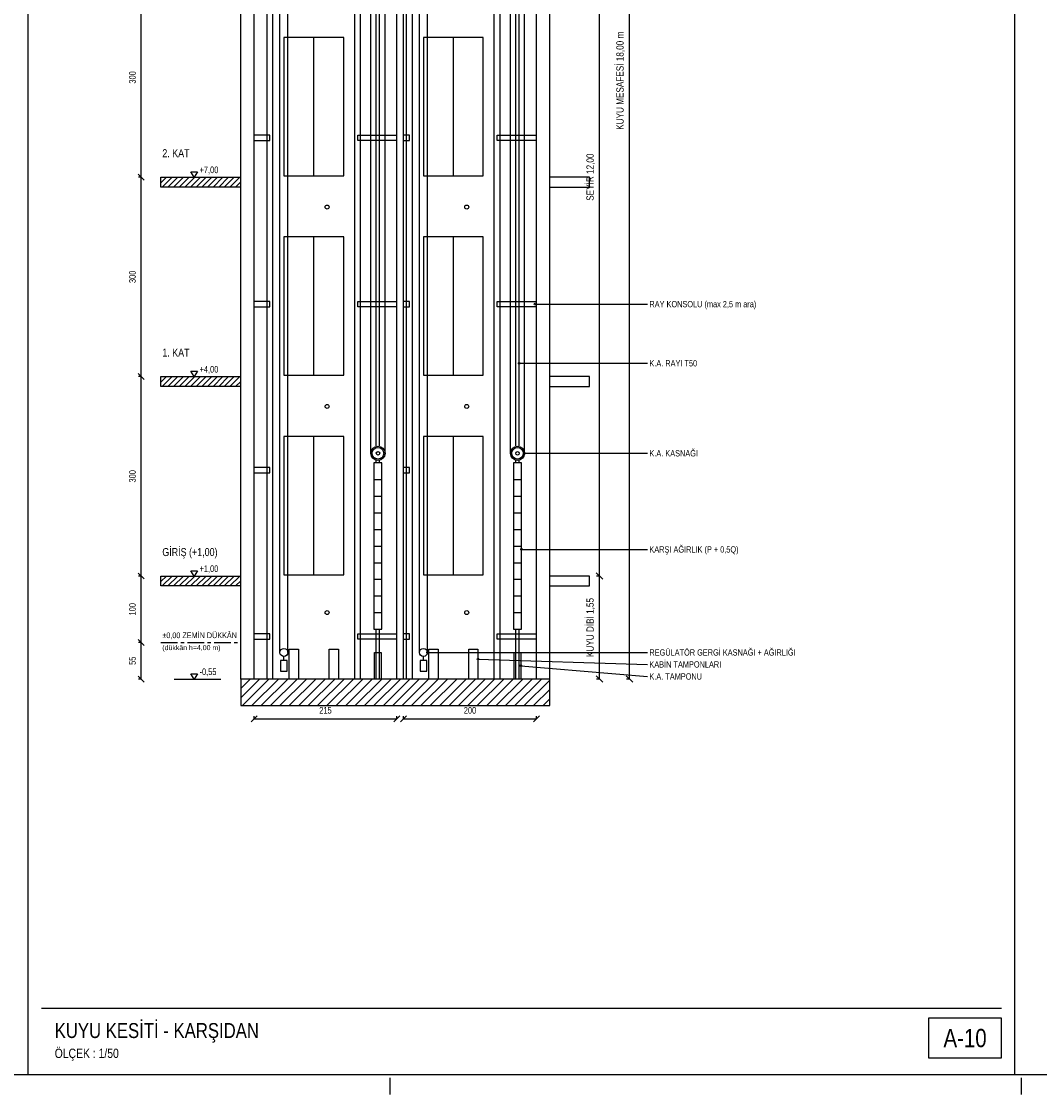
# Model space of a CAD drawing. Header units: centimetres. Extents: x 0 to 15545, y -30 to 2970.
# Tile 19 of 31: x 11895 to 13427, y -30 to 1584. Entities that reach past the tile are written whole.
import ezdxf
from ezdxf.enums import TextEntityAlignment as Align

# ---------------------------------------------------------------- set-up
doc = ezdxf.new("R2010")
doc.units = ezdxf.units.CM
doc.linetypes.add('CENTER', pattern=[40, 25, -5, 5, -5])
for name, color, linetype in [('ASN-ANTET', 4, 'CONTINUOUS'), ('ASN-BASLIK', 5, 'CONTINUOUS'), ('ASN-CERCEVE', 7, 'CONTINUOUS'), ('ASN-DUVAR', 7, 'CONTINUOUS'), ('ASN-EKSEN', 8, 'CENTER'), ('ASN-HALAT', 6, 'CONTINUOUS'), ('ASN-KA', 30, 'CONTINUOUS'), ('ASN-KAPI', 3, 'CONTINUOUS'), ('ASN-KOT', 2, 'CONTINUOUS'), ('ASN-MOTOR', 6, 'CONTINUOUS'), ('ASN-OLCU', 3, 'CONTINUOUS'), ('ASN-RAY', 1, 'CONTINUOUS'), ('ASN-TARAMA', 8, 'CONTINUOUS'), ('ASN-YAZI', 4, 'CONTINUOUS'), ('ASN-YUK', 1, 'CONTINUOUS')]:
    doc.layers.add(name, color=color, linetype=linetype)
doc.styles.get("Standard").update_dxf_attribs({"font": 'arial.ttf', "width": 0.8})

msp = doc.modelspace()

# ---------------------------------------------------------------- linework, layer by layer
at = {"layer": 'ASN-ANTET'}
msp.add_line((11925, 100), (13370, 100), dxfattribs=at)
msp.add_lwpolyline([(13260, 25), (13370, 25), (13370, 85), (13260, 85)], close=True, dxfattribs=at)
at = {"layer": 'ASN-CERCEVE'}
for p, q in [((11905, 0), (11905, 2970)), ((13390, 0), (13390, 2970))]:
    msp.add_line(p, q, dxfattribs=at)
for points in [[(0, 0), (15545, 0), (15545, 2970), (0, 2970)], [(100, 0), (15520, 0), (15520, 2970), (100, 2970)]]:
    msp.add_lwpolyline(points, close=True, dxfattribs=at)
at = {"layer": 'ASN-DUVAR'}
for p, q in [((12225, 595), (12225, 2395)), ((12245, 595), (12245, 2395)), ((12460, 595), (12460, 2395)), ((12470, 595), (12470, 2395)), ((12670, 595), (12670, 2395)), ((12690, 595), (12690, 2395))]:
    msp.add_line(p, q, dxfattribs=at)
for points in [[(12225, 1335), (12105, 1335), (12105, 1350), (12225, 1350)], [(12690, 1335), (12750, 1335), (12750, 1350), (12690, 1350)], [(12225, 1035), (12105, 1035), (12105, 1050), (12225, 1050)], [(12690, 1035), (12750, 1035), (12750, 1050), (12690, 1050)], [(12225, 735), (12105, 735), (12105, 750), (12225, 750)], [(12690, 735), (12750, 735), (12750, 750), (12690, 750)]]:
    msp.add_lwpolyline(points, dxfattribs=at)
msp.add_lwpolyline([(12225, 555), (12690, 555), (12690, 595), (12225, 595)], close=True, dxfattribs=at)
at = {"layer": 'ASN-EKSEN'}
for p, q in [((12105, 650), (12220, 650)), ((12450, -30), (12450, -5)), ((13400, -30), (13400, -5))]:
    msp.add_line(p, q, dxfattribs=at)
at = {"layer": 'ASN-HALAT'}
for p, q in [((12420.9, 934.6), (12420.9, 2344)), ((12630.9, 934.6), (12630.9, 2344)), ((12442.1, 934.6), (12442.1, 2305)), ((12652.1, 934.6), (12652.1, 2305)), ((12296, 635), (12296, 1930)), ((12506, 635), (12506, 1930)), ((12284, 635), (12284, 1914)), ((12494, 635), (12494, 1914))]:
    msp.add_line(p, q, dxfattribs=at)
at = {"layer": 'ASN-KA'}
for p, q in [((12425.5, 895), (12437.5, 895)), ((12635.5, 895), (12647.5, 895)), ((12425.5, 870), (12437.5, 870)), ((12635.5, 870), (12647.5, 870)), ((12425.5, 845), (12437.5, 845)), ((12635.5, 845), (12647.5, 845)), ((12425.5, 820), (12437.5, 820)), ((12635.5, 820), (12647.5, 820)), ((12425.5, 795), (12437.5, 795)), ((12635.5, 795), (12647.5, 795)), ((12425.5, 770), (12437.5, 770)), ((12635.5, 770), (12647.5, 770)), ((12425.5, 745), (12437.5, 745)), ((12635.5, 745), (12647.5, 745)), ((12425.5, 720), (12437.5, 720)), ((12635.5, 720), (12647.5, 720)), ((12425.5, 695), (12437.5, 695)), ((12635.5, 695), (12647.5, 695))]:
    msp.add_line(p, q, dxfattribs=at)
for points in [[(12425.5, 670), (12437.5, 670), (12437.5, 920), (12425.5, 920)], [(12635.5, 670), (12647.5, 670), (12647.5, 920), (12635.5, 920)]]:
    msp.add_lwpolyline(points, close=True, dxfattribs=at)
at = {"layer": 'ASN-KAPI'}
for p, q in [((12335, 1352), (12335, 1560)), ((12545, 1352), (12545, 1560)), ((12335, 1052), (12335, 1260)), ((12545, 1052), (12545, 1260)), ((12335, 752), (12335, 960)), ((12545, 752), (12545, 960))]:
    msp.add_line(p, q, dxfattribs=at)
for points in [[(12290, 1352), (12380, 1352), (12380, 1560), (12290, 1560)], [(12500, 1352), (12590, 1352), (12590, 1560), (12500, 1560)], [(12290, 1052), (12380, 1052), (12380, 1260), (12290, 1260)], [(12500, 1052), (12590, 1052), (12590, 1260), (12500, 1260)], [(12290, 752), (12380, 752), (12380, 960), (12290, 960)], [(12500, 752), (12590, 752), (12590, 960), (12500, 960)]]:
    msp.add_lwpolyline(points, close=True, dxfattribs=at)
at = {"layer": 'ASN-KOT'}
for p, q in [((12125, 1350), (12195, 1350)), ((12125, 1050), (12195, 1050)), ((12125, 750), (12195, 750)), ((12125, 595), (12195, 595))]:
    msp.add_line(p, q, dxfattribs=at)
for points in [[(12155, 1350), (12150, 1358), (12160, 1358)], [(12155, 1050), (12150, 1058), (12160, 1058)], [(12155, 750), (12150, 758), (12160, 758)], [(12155, 595), (12150, 603), (12160, 603)]]:
    msp.add_lwpolyline(points, close=True, dxfattribs=at)
at = {"layer": 'ASN-MOTOR'}
for p, q in [((12290, 623), (12290, 629)), ((12500, 623), (12500, 629))]:
    msp.add_line(p, q, dxfattribs=at)
for points in [[(12285, 607), (12295, 607), (12295, 623), (12285, 623)], [(12495, 607), (12505, 607), (12505, 623), (12495, 623)]]:
    msp.add_lwpolyline(points, close=True, dxfattribs=at)
for centre, radius in [((12355, 1305), 3), ((12565, 1305), 3), ((12355, 1005), 3), ((12565, 1005), 3), ((12431.5, 934.6), 10.6), ((12431.5, 934.6), 8.69), ((12431.5, 934.6), 2.65), ((12641.5, 934.6), 10.6), ((12641.5, 934.6), 8.69), ((12641.5, 934.6), 2.65), ((12355, 695), 3), ((12565, 695), 3), ((12290, 635), 6), ((12500, 635), 6)]:
    msp.add_circle(centre, radius, dxfattribs=at)
at = {"layer": 'ASN-OLCU'}
for p, q in [((12810, 595), (12810, 2395)), ((12765, 750), (12765, 1950)), ((12075, 1350), (12075, 1650)), ((12079.5, 1345.5), (12070.5, 1354.5)), ((12079.5, 1345.5), (12070.5, 1354.5)), ((12075, 1350), (12071, 1350)), ((12075, 1350), (12071, 1350)), ((12075, 1050), (12075, 1350)), ((12079.5, 1045.5), (12070.5, 1054.5)), ((12079.5, 1045.5), (12070.5, 1054.5)), ((12075, 1050), (12071, 1050)), ((12075, 1050), (12071, 1050)), ((12075, 750), (12075, 1050)), ((12079.5, 745.5), (12070.5, 754.5)), ((12079.5, 745.5), (12070.5, 754.5)), ((12075, 750), (12071, 750)), ((12075, 750), (12071, 750)), ((12075, 650), (12075, 750)), ((12770, 745.1), (12760, 755)), ((12770, 745.1), (12760, 755)), ((12765, 750), (12760.6, 750)), ((12765, 750), (12760.6, 750)), ((12765, 595), (12765, 750)), ((12079.5, 645.5), (12070.5, 654.5)), ((12079.5, 645.5), (12070.5, 654.5)), ((12075, 650), (12071, 650)), ((12075, 650), (12071, 650)), ((12075, 595), (12075, 650)), ((12079.5, 590.5), (12070.5, 599.5)), ((12770, 590.1), (12760, 600)), ((12815, 590.1), (12805, 600)), ((12075, 595), (12071, 595)), ((12765, 595), (12760.6, 595)), ((12810, 595), (12805.6, 595)), ((12240.5, 530.5), (12249.5, 539.5)), ((12245, 535), (12245, 539)), ((12245, 535), (12460, 535)), ((12455.5, 530.5), (12464.5, 539.5)), ((12460, 535), (12460, 539)), ((12465.5, 530.5), (12474.5, 539.5)), ((12470, 535), (12470, 539)), ((12470, 535), (12670, 535)), ((12665.5, 530.5), (12674.5, 539.5)), ((12670, 535), (12670, 539))]:
    msp.add_line(p, q, dxfattribs=at)
at = {"layer": 'ASN-RAY'}
for p, q in [((12264.6, 595), (12264.6, 2393)), ((12273.5, 595), (12273.5, 2393)), ((12474.6, 595), (12474.6, 2393)), ((12483.5, 595), (12483.5, 2393)), ((12396.5, 595), (12396.5, 2305)), ((12405.4, 595), (12405.4, 2305)), ((12429, 945.6), (12429, 2305)), ((12434, 945.6), (12434, 2305)), ((12606.5, 595), (12606.5, 2305)), ((12615.4, 595), (12615.4, 2305)), ((12639, 945.6), (12639, 2305)), ((12644, 945.6), (12644, 2305)), ((12429, 920), (12429, 923.6)), ((12434, 920), (12434, 923.6)), ((12639, 920), (12639, 923.6)), ((12644, 920), (12644, 923.6)), ((12429, 595), (12429, 670)), ((12434, 595), (12434, 670)), ((12639, 595), (12639, 670)), ((12644, 595), (12644, 670))]:
    msp.add_line(p, q, dxfattribs=at)
for points in [[(12245, 1405), (12269, 1405), (12269, 1413), (12245, 1413)], [(12460, 1405), (12401, 1405), (12401, 1413), (12460, 1413)], [(12470, 1405), (12479, 1405), (12479, 1413), (12470, 1413)], [(12670, 1405), (12611, 1405), (12611, 1413), (12670, 1413)], [(12245, 1155), (12269, 1155), (12269, 1163), (12245, 1163)], [(12460, 1155), (12401, 1155), (12401, 1163), (12460, 1163)], [(12470, 1155), (12479, 1155), (12479, 1163), (12470, 1163)], [(12670, 1155), (12611, 1155), (12611, 1163), (12670, 1163)], [(12245, 905), (12269, 905), (12269, 913), (12245, 913)], [(12470, 905), (12479, 905), (12479, 913), (12470, 913)], [(12245, 655), (12269, 655), (12269, 663), (12245, 663)], [(12460, 655), (12401, 655), (12401, 663), (12460, 663)], [(12470, 655), (12479, 655), (12479, 663), (12470, 663)], [(12670, 655), (12611, 655), (12611, 663), (12670, 663)]]:
    msp.add_lwpolyline(points, dxfattribs=at)
at = {"layer": 'ASN-TARAMA'}
for p, q in [((12105, 1341.5), (12113.5, 1350)), ((12107, 1335), (12122, 1350)), ((12115.5, 1335), (12130.5, 1350)), ((12123.9, 1335), (12138.9, 1350)), ((12132.4, 1335), (12147.4, 1350)), ((12140.9, 1335), (12155.9, 1350)), ((12149.4, 1335), (12164.4, 1350)), ((12157.9, 1335), (12172.9, 1350)), ((12166.4, 1335), (12181.4, 1350)), ((12174.9, 1335), (12189.9, 1350)), ((12183.3, 1335), (12198.3, 1350)), ((12191.8, 1335), (12206.8, 1350)), ((12200.3, 1335), (12215.3, 1350)), ((12208.8, 1335), (12223.8, 1350)), ((12217.3, 1335), (12225, 1342.7)), ((12105, 1041.5), (12113.5, 1050)), ((12107, 1035), (12122, 1050)), ((12115.5, 1035), (12130.5, 1050)), ((12123.9, 1035), (12138.9, 1050)), ((12132.4, 1035), (12147.4, 1050)), ((12140.9, 1035), (12155.9, 1050)), ((12149.4, 1035), (12164.4, 1050)), ((12157.9, 1035), (12172.9, 1050)), ((12166.4, 1035), (12181.4, 1050)), ((12174.9, 1035), (12189.9, 1050)), ((12183.3, 1035), (12198.3, 1050)), ((12191.8, 1035), (12206.8, 1050)), ((12200.3, 1035), (12215.3, 1050)), ((12208.8, 1035), (12223.8, 1050)), ((12217.3, 1035), (12225, 1042.7)), ((12105, 741.5), (12113.5, 750)), ((12107, 735), (12122, 750)), ((12115.5, 735), (12130.5, 750)), ((12123.9, 735), (12138.9, 750)), ((12132.4, 735), (12147.4, 750)), ((12140.9, 735), (12155.9, 750)), ((12149.4, 735), (12164.4, 750)), ((12157.9, 735), (12172.9, 750)), ((12166.4, 735), (12181.4, 750)), ((12174.9, 735), (12189.9, 750)), ((12183.3, 735), (12198.3, 750)), ((12191.8, 735), (12206.8, 750)), ((12200.3, 735), (12215.3, 750)), ((12208.8, 735), (12223.8, 750)), ((12217.3, 735), (12225, 742.7)), ((12225, 580.9), (12239.1, 595)), ((12225, 566.7), (12253.3, 595)), ((12227.4, 555), (12267.4, 595)), ((12241.6, 555), (12281.6, 595)), ((12255.7, 555), (12295.7, 595)), ((12269.9, 555), (12309.9, 595)), ((12284, 555), (12324, 595)), ((12298.1, 555), (12338.1, 595)), ((12312.3, 555), (12352.3, 595)), ((12326.4, 555), (12366.4, 595)), ((12340.6, 555), (12380.6, 595)), ((12354.7, 555), (12394.7, 595)), ((12368.8, 555), (12408.8, 595)), ((12383, 555), (12423, 595)), ((12397.1, 555), (12437.1, 595)), ((12411.3, 555), (12451.3, 595)), ((12425.4, 555), (12465.4, 595)), ((12439.6, 555), (12479.6, 595)), ((12453.7, 555), (12493.7, 595)), ((12467.8, 555), (12507.8, 595)), ((12482, 555), (12522, 595)), ((12496.1, 555), (12536.1, 595)), ((12510.3, 555), (12550.3, 595)), ((12524.4, 555), (12564.4, 595)), ((12538.5, 555), (12578.5, 595)), ((12552.7, 555), (12592.7, 595)), ((12566.8, 555), (12606.8, 595)), ((12581, 555), (12621, 595)), ((12595.1, 555), (12635.1, 595)), ((12609.3, 555), (12649.3, 595)), ((12623.4, 555), (12663.4, 595)), ((12637.5, 555), (12677.5, 595)), ((12651.7, 555), (12690, 593.3)), ((12665.8, 555), (12690, 579.2)), ((12680, 555), (12690, 565))]:
    msp.add_line(p, q, dxfattribs=at)
at = {"layer": 'ASN-YAZI'}
for p, q in [((12668, 1159), (12837, 1159)), ((12644, 1070), (12837, 1070)), ((12652.1, 934.6), (12837, 934.6)), ((12647.5, 790), (12837, 790)), ((12506, 635), (12837, 635)), ((12582, 625), (12837, 617)), ((12646.5, 615), (12837, 598.9))]:
    msp.add_line(p, q, dxfattribs=at)
for centre in [(12668, 1159), (12644, 1070), (12652.1, 934.6), (12647.5, 790), (12506, 635), (12582, 625), (12646.5, 615)]:
    msp.add_circle(centre, 1.2, dxfattribs=at)
at = {"layer": 'ASN-YUK'}
for points in [[(12298, 595), (12298, 640), (12312, 640), (12312, 595)], [(12358, 595), (12358, 640), (12372, 640), (12372, 595)], [(12426.5, 595), (12426.5, 635), (12436.5, 635), (12436.5, 595)], [(12508, 595), (12508, 640), (12522, 640), (12522, 595)], [(12568, 595), (12568, 640), (12582, 640), (12582, 595)], [(12636.5, 595), (12636.5, 635), (12646.5, 635), (12646.5, 595)]]:
    msp.add_lwpolyline(points, dxfattribs=at)

# ---------------------------------------------------------------- texts
at = {"layer": 'ASN-ANTET', "width": 0.8}
msp.add_text('A-10', height=27.5, dxfattribs=at).set_placement((13315, 55), align=Align.MIDDLE_CENTER)
msp.add_text('ÖLÇEK : 1/50', height=14, dxfattribs=at).set_placement((11945, 25))
at = {"layer": 'ASN-BASLIK', "width": 0.8}
for s, height, p in [('2. KAT', 12, (12107, 1380)), ('1. KAT', 12, (12107, 1080)), ('GİRİŞ (+1,00)', 12, (12107, 780)), ('KUYU KESİTİ - KARŞIDAN', 22.5, (11945, 55))]:
    msp.add_text(s, height=height, dxfattribs=at).set_placement(p)
at = {"layer": 'ASN-KOT', "width": 0.8}
for s, height, p in [('+7,00', 10, (12163, 1353)), ('+4,00', 10, (12163, 1053)), ('+1,00', 10, (12163, 753)), ('%%p0,00 ZEMİN DÜKKÂN', 8.5, (12107, 654)), ('-0,55', 10, (12163, 598))]:
    msp.add_text(s, height=height, dxfattribs=at).set_placement(p, align=Align.BOTTOM_LEFT)
msp.add_text('(dükkân h=4,00 m)', height=7.5, dxfattribs=at).set_placement((12107, 646), align=Align.TOP_LEFT)
at = {"layer": 'ASN-OLCU', "width": 0.8}
for s, height, p in [('KUYU MESAFESİ 18,00 m', 11, (12804.5, 1495)), ('300', 10, (12070, 1500)), ('SEYİR 12,00', 11, (12759.5, 1350)), ('300', 10, (12070, 1200)), ('300', 10, (12070, 900)), ('KUYU DİBİ 1,55', 11, (12759.5, 672.5)), ('100', 10, (12070, 700)), ('55', 10, (12070, 622.5))]:
    msp.add_text(s, height=height, rotation=90, dxfattribs=at).set_placement(p, align=Align.BOTTOM_CENTER)
for s, p in [('215', (12352.5, 540)), ('200', (12570, 540))]:
    msp.add_text(s, height=10, dxfattribs=at).set_placement(p, align=Align.BOTTOM_CENTER)
at = {"layer": 'ASN-YAZI', "width": 0.8}
for s, p in [('RAY KONSOLU (max 2,5 m ara)', (12840, 1159)), ('K.A. RAYI T50', (12840, 1070)), ('K.A. KASNAĞI', (12840, 934.6)), ('KARŞI AĞIRLIK (P + 0,5Q)', (12840, 790)), ('REGÜLATÖR GERGİ KASNAĞI + AĞIRLIĞI', (12840, 635)), ('KABİN TAMPONLARI', (12840, 617)), ('K.A. TAMPONU', (12840, 598.9))]:
    msp.add_text(s, height=9.5, dxfattribs=at).set_placement(p, align=Align.MIDDLE_LEFT)

doc.saveas('drawing.dxf')
